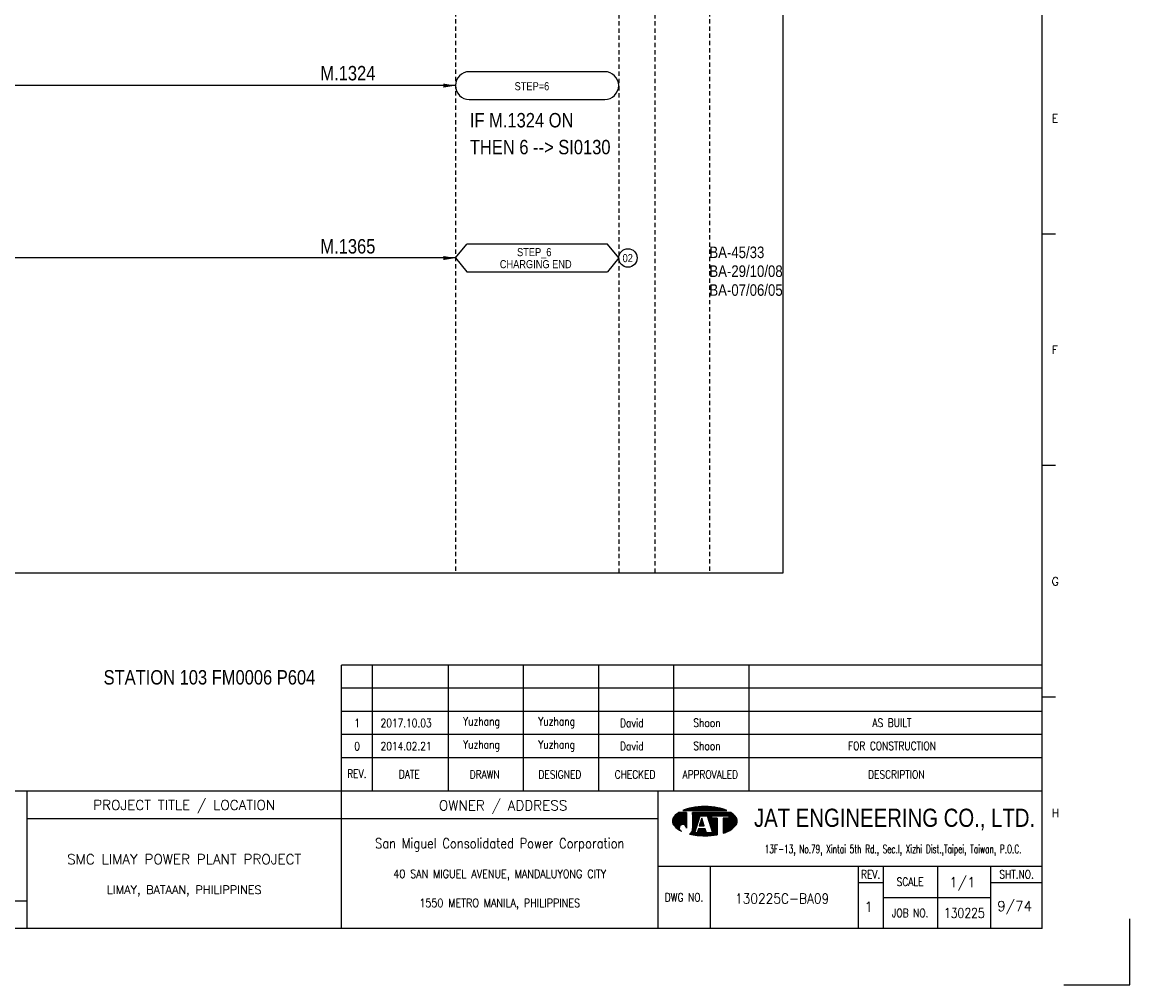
# Model space of a CAD drawing. Extents: x 1764 to 2730, y 388 to 1070.
# Tile 3 of 4: x 2345 to 2730, y 388 to 722. Entities that reach past the tile are written whole.
import ezdxf
from ezdxf.enums import TextEntityAlignment as Align

# ---------------------------------------------------------------- set-up
doc = ezdxf.new("R2010")
doc.units = 0
doc.header["$MEASUREMENT"] = 0
doc.linetypes.add('HIDDEN', pattern=[4, 1.5, -1, 1.5])
doc.layers.get('0').update_dxf_attribs({"linetype": 'CONTINUOUS'})
doc.layers.get('DEFPOINTS').update_dxf_attribs({"linetype": 'CONTINUOUS'})
for name, color, linetype in [('B_DIM', 7, 'CONTINUOUS'), ('CON', 4, 'CONTINUOUS'), ('DCS', 7, 'CONTINUOUS'), ('HID', 2, 'HIDDEN'), ('T', 2, 'CONTINUOUS'), ('TEXT', 7, 'CONTINUOUS'), ('圖框CON', 4, 'CONTINUOUS'), ('框線', 6, 'CONTINUOUS')]:
    doc.layers.add(name, color=color, linetype=linetype)
doc.styles.add('AEH', font='simplex', dxfattribs={"width": 0.8, "bigfont": 'ae'})
doc.styles.add('DAYUKP', font='complex', dxfattribs={"bigfont": 'DAYUKP.SHX'})
doc.styles.add('E2', font='simplex.shx', dxfattribs={"height": 2})
doc.styles.add('E3', font='simplex.shx', dxfattribs={"height": 3})
doc.styles.add('ROMANS', font='romans', dxfattribs={"width": 0.8})
doc.styles.add('style3', font='ARIALN.TTF')
doc.styles.add('WMF-Arial0', font='arial.ttf')

# ---------------------------------------------------------------- blocks, each defined once
blk = doc.blocks.new('LEADER')
at = {"layer": 'CON'}
blk.add_solid([(0.85, -0.57), (0.85, -1.57), (3.85, -1.07)], dxfattribs=at)
blk = doc.blocks.new('1880-TITLE_BLK')
at = {"layer": 'TEXT', "color": 2, "linetype": 'Continuous', "style": 'E3'}
for tag, p in [('SCALE', (790.95, 31.17)), ('DWG_NO', (736.41, 26.44)), ('REV', (762.59, 23.97)), ('SHT_NO', (806.74, 23.97))]:
    blk.add_attdef(tag, text='', height=3, dxfattribs=at).set_placement(p, align=Align.MIDDLE)
at = {"layer": 'TEXT', "linetype": 'Continuous', "style": 'E2', "width": 0.6}
for tag, p in [('REV_DATE', (418.65, 19.76)), ('APPR_DATE', (492.93, 19.76))]:
    blk.add_attdef(tag, text='', height=2, dxfattribs=at).set_placement(p, align=Align.MIDDLE_LEFT)
blk = doc.blocks.new('1')
at = {"layer": 'B_DIM'}
for p, q in [((2181.53, 118.11), (1938.08, 118.11)), ((1938.08, 74.29), (1938.08, 118.11)), ((1948.92, 74.29), (1948.92, 118.11)), ((1975.28, 74.29), (1975.28, 118.11)), ((2001.39, 74.29), (2001.39, 118.11)), ((2027.5, 74.29), (2027.5, 118.11)), ((2053.62, 74.29), (2053.62, 118.11)), ((2079.73, 74.29), (2079.73, 118.11)), ((2181.53, 110.07), (1938.08, 110.07)), ((1938.08, 77.93), (1938.08, 104.33)), ((2181.53, 102.03), (1938.08, 102.03)), ((2181.53, 93.99), (1938.08, 93.99)), ((2181.53, 85.95), (1938.08, 85.95))]:
    blk.add_line(p, q, dxfattribs=at)
at = {"layer": 'DEFPOINTS'}
blk.add_lwpolyline([(2189, 7.08), (2211.97, 7.08), (2211.97, 30.05)], dxfattribs=at)
at = {"layer": 'T', "color": 0, "lineweight": -3}
for p, q in [((2053.09, 63.82), (2056.14, 66.87)), ((2053.09, 64.04), (2055.92, 66.87)), ((2053.11, 63.62), (2056.36, 66.87)), ((2053.12, 64.29), (2055.7, 66.87)), ((2053.14, 63.43), (2056.58, 66.87)), ((2053.18, 63.25), (2056.8, 66.87)), ((2053.18, 64.57), (2055.47, 66.87)), ((2053.24, 63.08), (2057.03, 66.87)), ((2053.29, 64.91), (2055.25, 66.87)), ((2053.3, 62.92), (2057.25, 66.87)), ((2053.37, 62.77), (2057.47, 66.87)), ((2053.45, 62.63), (2057.69, 66.87)), ((2053.54, 62.5), (2057.91, 66.86)), ((2053.61, 65.45), (2054.47, 66.31)), ((2053.64, 62.37), (2057.91, 66.64)), ((2053.74, 62.25), (2057.91, 66.42)), ((2053.84, 62.14), (2057.91, 66.2)), ((2053.95, 62.02), (2057.91, 65.98)), ((2054.07, 61.91), (2057.91, 65.75)), ((2054.18, 61.8), (2057.91, 65.53)), ((2056.94, 67.67), (2057.09, 67.82)), ((2057.16, 67.67), (2057.44, 67.95)), ((2057.39, 67.67), (2057.78, 68.07)), ((2057.61, 67.67), (2058.11, 68.18)), ((2057.83, 67.67), (2058.43, 68.27)), ((2058.05, 67.67), (2058.73, 68.35)), ((2058.27, 67.67), (2059.03, 68.43)), ((2058.49, 67.67), (2059.32, 68.49)), ((2058.72, 67.67), (2059.6, 68.55)), ((2058.94, 67.67), (2059.87, 68.6)), ((2059.16, 67.67), (2060.14, 68.65)), ((2059.38, 67.67), (2060.41, 68.7)), ((2059.6, 67.67), (2060.67, 68.74)), ((2059.82, 67.67), (2060.93, 68.77)), ((2060.05, 67.67), (2061.18, 68.81)), ((2060.05, 63.24), (2063.68, 66.87)), ((2060.05, 63.46), (2063.46, 66.87)), ((2060.05, 63.68), (2063.23, 66.87)), ((2060.05, 63.9), (2063.01, 66.87)), ((2060.05, 64.13), (2062.79, 66.87)), ((2060.05, 64.35), (2062.57, 66.87)), ((2060.05, 64.57), (2062.35, 66.87)), ((2060.05, 64.79), (2062.13, 66.87)), ((2060.05, 65.01), (2061.9, 66.87)), ((2060.05, 65.23), (2061.68, 66.87)), ((2060.05, 65.46), (2061.46, 66.87)), ((2060.05, 66.12), (2060.79, 66.87)), ((2060.05, 66.34), (2060.57, 66.87)), ((2060.05, 66.56), (2060.35, 66.87)), ((2060.05, 66.79), (2060.13, 66.87)), ((2060.05, 65.68), (2061.24, 66.87)), ((2060.05, 65.9), (2061.02, 66.87)), ((2060.05, 63.02), (2062.67, 65.64)), ((2060.27, 67.67), (2061.44, 68.84)), ((2060.49, 67.67), (2061.69, 68.87)), ((2060.71, 67.67), (2061.93, 68.89)), ((2060.93, 67.67), (2062.18, 68.91)), ((2061.15, 67.67), (2062.42, 68.93)), ((2061.38, 67.67), (2062.66, 68.95)), ((2061.6, 67.67), (2062.89, 68.97)), ((2061.82, 67.67), (2063.13, 68.98)), ((2062.04, 67.67), (2063.36, 68.99)), ((2062.26, 67.67), (2063.59, 69)), ((2062.48, 67.67), (2063.82, 69)), ((2062.71, 67.67), (2064.04, 69.01)), ((2062.83, 65.8), (2063.9, 66.87)), ((2062.93, 67.67), (2064.27, 69.01)), ((2063.05, 65.8), (2064.12, 66.87)), ((2063.15, 67.67), (2064.49, 69.01)), ((2063.27, 65.8), (2064.34, 66.87)), ((2063.37, 67.67), (2064.71, 69.01)), ((2063.49, 65.8), (2064.56, 66.87)), ((2063.59, 67.67), (2064.92, 69)), ((2063.72, 65.8), (2064.79, 66.87)), ((2063.81, 67.67), (2065.14, 69)), ((2063.94, 65.8), (2065.01, 66.87)), ((2064.04, 67.67), (2065.35, 68.99)), ((2064.16, 65.8), (2065.23, 66.87)), ((2064.26, 67.67), (2065.56, 68.98)), ((2064.38, 65.8), (2065.45, 66.87)), ((2064.48, 67.67), (2065.78, 68.97)), ((2064.6, 65.8), (2065.67, 66.87)), ((2064.7, 67.67), (2065.98, 68.95)), ((2064.82, 65.8), (2065.89, 66.87)), ((2064.92, 67.67), (2066.19, 68.94)), ((2065.05, 65.8), (2066.12, 66.87)), ((2065.14, 67.67), (2066.4, 68.92)), ((2065.16, 65.69), (2066.34, 66.87)), ((2065.22, 65.53), (2066.56, 66.87)), ((2065.27, 65.36), (2066.78, 66.87)), ((2065.32, 65.19), (2067, 66.87)), ((2065.37, 67.67), (2066.6, 68.9)), ((2065.38, 65.02), (2067.22, 66.87)), ((2065.43, 64.85), (2067.45, 66.87)), ((2065.48, 64.69), (2067.67, 66.87)), ((2065.54, 64.52), (2066.74, 65.71)), ((2065.59, 67.67), (2066.8, 68.88)), ((2065.59, 64.35), (2066.74, 65.49)), ((2065.81, 67.67), (2067, 68.86)), ((2066.03, 67.67), (2067.2, 68.84)), ((2066.25, 67.67), (2067.4, 68.82)), ((2066.47, 67.67), (2067.6, 68.79)), ((2066.7, 67.67), (2067.79, 68.77)), ((2066.82, 65.8), (2067.89, 66.87)), ((2066.92, 67.67), (2067.98, 68.74)), ((2067.04, 65.8), (2068.11, 66.87)), ((2067.14, 67.67), (2068.18, 68.71)), ((2067.26, 65.8), (2068.33, 66.87)), ((2067.36, 67.67), (2068.37, 68.68)), ((2067.48, 65.8), (2068.55, 66.87)), ((2067.58, 67.67), (2068.56, 68.64)), ((2067.71, 65.8), (2068.78, 66.87)), ((2067.81, 67.67), (2068.75, 68.61)), ((2067.93, 65.8), (2069, 66.87)), ((2068.03, 67.67), (2068.93, 68.58)), ((2068.15, 65.8), (2069.22, 66.87)), ((2068.25, 67.67), (2069.12, 68.54)), ((2068.37, 65.8), (2069.44, 66.87)), ((2068.47, 67.67), (2069.3, 68.5)), ((2068.59, 65.8), (2069.66, 66.87)), ((2068.69, 67.67), (2069.48, 68.46)), ((2068.81, 65.8), (2069.88, 66.87)), ((2068.91, 67.67), (2069.66, 68.42)), ((2069.04, 65.8), (2070.11, 66.87)), ((2069.14, 67.67), (2069.84, 68.37)), ((2069.26, 65.8), (2070.33, 66.87)), ((2069.36, 67.67), (2070.01, 68.33)), ((2069.48, 65.8), (2070.55, 66.87)), ((2069.58, 67.67), (2070.19, 68.28)), ((2069.7, 65.8), (2070.77, 66.87)), ((2069.8, 67.67), (2070.36, 68.23)), ((2069.92, 65.8), (2070.99, 66.87)), ((2070.02, 67.67), (2070.53, 68.18)), ((2070.14, 65.8), (2071.21, 66.87)), ((2070.24, 67.67), (2070.7, 68.13)), ((2070.37, 65.8), (2071.44, 66.87)), ((2070.47, 67.67), (2070.87, 68.07)), ((2070.59, 65.8), (2071.66, 66.87)), ((2070.69, 67.67), (2071.03, 68.02)), ((2070.75, 63.08), (2074.07, 66.4)), ((2070.75, 62.86), (2074.19, 66.3)), ((2070.75, 62.63), (2074.31, 66.2)), ((2070.75, 62.41), (2074.43, 66.09)), ((2070.75, 62.19), (2074.54, 65.98)), ((2070.75, 61.97), (2074.66, 65.87)), ((2070.75, 61.75), (2074.77, 65.76)), ((2070.75, 61.53), (2074.87, 65.65)), ((2070.75, 61.3), (2074.98, 65.53)), ((2070.81, 65.8), (2071.88, 66.87)), ((2070.91, 67.67), (2071.2, 67.96)), ((2071.03, 65.8), (2072.1, 66.87)), ((2071.13, 67.67), (2071.36, 67.9)), ((2071.25, 65.8), (2072.32, 66.87)), ((2071.35, 67.67), (2071.52, 67.84)), ((2071.47, 65.8), (2072.54, 66.87)), ((2071.57, 67.67), (2071.68, 67.77)), ((2071.7, 65.8), (2072.77, 66.87)), ((2071.8, 67.67), (2071.83, 67.71)), ((2071.92, 65.8), (2072.99, 66.87)), ((2072.14, 65.8), (2073.21, 66.87)), ((2072.36, 65.8), (2073.43, 66.87)), ((2072.58, 65.8), (2073.57, 66.78)), ((2072.62, 65.62), (2073.7, 66.69)), ((2072.62, 65.39), (2073.83, 66.6)), ((2072.62, 65.17), (2073.95, 66.5)), ((2054.29, 61.7), (2057.91, 65.31)), ((2054.41, 61.59), (2057.91, 65.09)), ((2054.53, 61.49), (2057.91, 64.87)), ((2054.65, 61.39), (2057.91, 64.65)), ((2054.78, 61.29), (2055.59, 62.11)), ((2054.9, 61.2), (2055.48, 61.77)), ((2056.12, 62.63), (2057.91, 64.42)), ((2056.46, 62.75), (2057.91, 64.2)), ((2056.7, 62.77), (2057.91, 63.98)), ((2056.9, 62.75), (2057.91, 63.76)), ((2057.08, 62.71), (2057.91, 63.54)), ((2057.23, 62.64), (2057.91, 63.32)), ((2057.37, 62.56), (2057.91, 63.09)), ((2057.5, 62.46), (2057.91, 62.87)), ((2057.61, 62.35), (2057.91, 62.65)), ((2057.7, 62.23), (2057.91, 62.43)), ((2057.79, 62.09), (2057.91, 62.21)), ((2057.85, 61.93), (2057.91, 61.99)), ((2057.89, 61.75), (2057.91, 61.76)), ((2059.09, 59.4), (2061.43, 61.74)), ((2059.86, 60.39), (2061.54, 62.07)), ((2059.98, 60.73), (2061.64, 62.39)), ((2060.03, 61), (2061.74, 62.72)), ((2060.05, 62.8), (2062.57, 65.32)), ((2060.05, 62.57), (2062.47, 64.99)), ((2060.05, 62.35), (2062.36, 64.67)), ((2060.05, 62.13), (2062.26, 64.34)), ((2060.05, 61.91), (2062.16, 64.02)), ((2060.05, 61.69), (2062.05, 63.69)), ((2060.05, 61.46), (2061.95, 63.37)), ((2062.45, 62.32), (2063.71, 63.57)), ((2062.5, 62.58), (2063.65, 63.74)), ((2062.6, 62.91), (2063.6, 63.91)), ((2062.68, 62.32), (2063.76, 63.4)), ((2062.7, 63.23), (2063.55, 64.08)), ((2062.8, 63.56), (2063.49, 64.25)), ((2062.9, 62.32), (2063.81, 63.24)), ((2062.91, 63.88), (2063.44, 64.42)), ((2063.01, 64.2), (2063.39, 64.58)), ((2063.11, 64.53), (2063.33, 64.75)), ((2063.12, 62.32), (2063.87, 63.07)), ((2063.21, 64.85), (2063.28, 64.92)), ((2063.34, 62.32), (2063.92, 62.9)), ((2063.56, 62.32), (2063.97, 62.73)), ((2063.78, 62.32), (2064.03, 62.56)), ((2064.01, 62.32), (2064.08, 62.39)), ((2065.65, 64.18), (2066.74, 65.27)), ((2065.7, 64.01), (2066.74, 65.05)), ((2065.75, 63.84), (2066.9, 65)), ((2065.81, 63.68), (2067.12, 65)), ((2065.86, 63.51), (2067.35, 65)), ((2065.91, 63.34), (2067.57, 65)), ((2065.97, 63.17), (2067.79, 65)), ((2066.02, 63), (2068.01, 65)), ((2066.07, 62.84), (2068.23, 65)), ((2066.13, 62.67), (2068.46, 65)), ((2066.18, 62.5), (2068.61, 64.93)), ((2066.23, 62.33), (2068.61, 64.71)), ((2066.29, 62.16), (2068.61, 64.48)), ((2066.34, 61.99), (2068.61, 64.26)), ((2066.39, 61.83), (2068.61, 64.04)), ((2066.45, 61.66), (2068.61, 63.82)), ((2066.5, 61.49), (2068.61, 63.6)), ((2066.56, 61.32), (2068.61, 63.38)), ((2066.61, 61.15), (2068.61, 63.15)), ((2066.66, 60.99), (2068.61, 62.93)), ((2066.72, 60.82), (2068.61, 62.71)), ((2066.77, 60.65), (2068.61, 62.49)), ((2066.82, 60.48), (2068.61, 62.27)), ((2066.88, 60.31), (2068.61, 62.05)), ((2066.93, 60.14), (2068.61, 61.82)), ((2066.98, 59.98), (2068.61, 61.6)), ((2070.75, 61.08), (2075.08, 65.41)), ((2070.75, 60.86), (2075.17, 65.28)), ((2070.75, 60.64), (2075.25, 65.14)), ((2070.75, 63.96), (2071.78, 65)), ((2070.75, 63.74), (2072, 65)), ((2070.75, 63.52), (2072.22, 65)), ((2070.75, 63.3), (2072.45, 65)), ((2070.75, 64.41), (2071.34, 65)), ((2070.75, 64.19), (2071.56, 65)), ((2070.75, 64.85), (2070.89, 65)), ((2070.75, 64.63), (2071.12, 65)), ((2070.75, 60.42), (2075.33, 64.99)), ((2070.75, 60.2), (2075.39, 64.84)), ((2070.75, 59.97), (2075.45, 64.67)), ((2070.75, 59.75), (2075.5, 64.5)), ((2071.07, 59.85), (2075.53, 64.32)), ((2071.42, 59.97), (2075.56, 64.12)), ((2071.78, 60.12), (2075.57, 63.9)), ((2072.17, 60.28), (2075.55, 63.67)), ((2072.59, 60.48), (2075.51, 63.4)), ((2073.08, 60.75), (2075.42, 63.1)), ((2073.74, 61.19), (2075.24, 62.69)), ((2055.03, 61.11), (2055.46, 61.53)), ((2055.16, 61.01), (2055.47, 61.33)), ((2055.3, 60.93), (2055.52, 61.15)), ((2055.43, 60.84), (2055.59, 60.99)), ((2055.57, 60.76), (2055.67, 60.85)), ((2055.71, 60.67), (2055.76, 60.73)), ((2055.85, 60.59), (2055.88, 60.62)), ((2056, 60.52), (2056, 60.52)), ((2056.14, 60.44), (2056.14, 60.44)), ((2057.91, 61.54), (2057.91, 61.55)), ((2059.28, 59.36), (2061.33, 61.42)), ((2059.46, 59.32), (2061.23, 61.09)), ((2059.64, 59.29), (2061.12, 60.77)), ((2059.83, 59.25), (2061.02, 60.44)), ((2060.02, 59.22), (2060.92, 60.12)), ((2060.05, 61.24), (2060.05, 61.24)), ((2060.21, 59.19), (2060.93, 59.91)), ((2060.4, 59.16), (2061.15, 59.91)), ((2060.59, 59.13), (2061.38, 59.91)), ((2060.78, 59.1), (2061.6, 59.91)), ((2060.98, 59.07), (2063.16, 61.25)), ((2061.17, 59.04), (2063.38, 61.25)), ((2061.37, 59.02), (2063.6, 61.25)), ((2061.57, 59), (2063.82, 61.25)), ((2061.68, 59.99), (2062.94, 61.25)), ((2061.77, 58.97), (2064.04, 61.25)), ((2061.78, 60.32), (2062.71, 61.25)), ((2061.88, 60.64), (2062.49, 61.25)), ((2061.97, 58.95), (2064.27, 61.25)), ((2061.99, 60.96), (2062.27, 61.25)), ((2062.17, 58.94), (2064.45, 61.21)), ((2062.38, 58.92), (2064.51, 61.05)), ((2062.58, 58.9), (2064.56, 60.88)), ((2062.79, 58.89), (2064.61, 60.71)), ((2063, 58.88), (2064.67, 60.54)), ((2063.21, 58.87), (2064.72, 60.37)), ((2063.43, 58.86), (2064.77, 60.2)), ((2063.64, 58.85), (2064.82, 60.03)), ((2063.86, 58.85), (2064.92, 59.91)), ((2064.08, 58.84), (2065.15, 59.91)), ((2064.3, 58.84), (2065.37, 59.91)), ((2064.52, 58.84), (2065.59, 59.91)), ((2064.74, 58.85), (2065.81, 59.91)), ((2064.97, 58.85), (2066.03, 59.91)), ((2065.2, 58.86), (2066.25, 59.91)), ((2065.43, 58.87), (2066.48, 59.91)), ((2065.66, 58.88), (2066.7, 59.91)), ((2065.9, 58.89), (2066.92, 59.91)), ((2066.14, 58.91), (2068.61, 61.38)), ((2066.38, 58.93), (2068.61, 61.16)), ((2066.62, 58.95), (2068.61, 60.94)), ((2066.87, 58.97), (2068.61, 60.72)), ((2067.11, 59), (2068.61, 60.49)), ((2067.37, 59.03), (2068.61, 60.27)), ((2067.62, 59.06), (2068.61, 60.05)), ((2067.88, 59.1), (2068.61, 59.83)), ((2068.14, 59.14), (2068.61, 59.61)), ((2068.4, 59.18), (2068.61, 59.38))]:
    blk.add_line(p, q, dxfattribs=at)
at = {"layer": 'T', "lineweight": -3}
for p, q in [((2057.91, 66.87), (2055.21, 66.87)), ((2056.73, 67.67), (2071.93, 67.67)), ((2057.91, 66.87), (2057.91, 61.52)), ((2073.45, 66.87), (2060.05, 66.87)), ((2060.05, 66.33), (2060.05, 66.87)), ((2060.05, 66.87), (2060.05, 61.23)), ((2060.85, 59.91), (2062.72, 65.8)), ((2062.72, 65.8), (2065.13, 65.8)), ((2063.79, 65.8), (2065.13, 65.8)), ((2065.13, 65.8), (2067, 59.91)), ((2066.74, 65.8), (2072.62, 65.8)), ((2066.74, 65), (2066.74, 65.8)), ((2072.62, 65.8), (2072.62, 65)), ((2061.8, 63.05), (2060.05, 61.24)), ((2063.26, 65), (2062.41, 62.32)), ((2062.41, 62.32), (2064.1, 62.32)), ((2064.1, 62.32), (2063.26, 65)), ((2068.61, 65), (2066.74, 65)), ((2068.61, 65), (2068.61, 59.21)), ((2072.62, 65), (2070.75, 65)), ((2070.75, 65), (2070.75, 59.74)), ((2061.65, 59.91), (2060.85, 59.91)), ((2062.08, 61.25), (2061.65, 59.91)), ((2064.44, 61.25), (2062.08, 61.25)), ((2064.86, 59.91), (2064.44, 61.25)), ((2067, 59.91), (2064.86, 59.91))]:
    blk.add_line(p, q, dxfattribs=at)
for centre, major_axis, start_param, end_param in [((2055.58, 63.92), (1.76, 1.76), 1.614811, 2.356194), ((2059.72, 60.14), (-5.73, 5.73), 6.088179, 6.3272), ((2062.5, 54), (-10.49, 10.49), 5.683021, 5.897183), ((2064.33, 44.23), (-17.52, 17.52), 5.497787, 5.683021), ((2064.33, 44.23), (17.52, 17.52), 0.600164, 0.785398), ((2066.16, 54), (10.49, 10.49), 0.386002, 0.600164), ((2068.93, 60.14), (-5.73, 5.73), 4.668374, 4.907395), ((2073.07, 63.92), (-1.76, 1.76), 3.926991, 4.668374), ((2055.58, 63.92), (-1.76, 1.76), 0.785398, 1.526782), ((2059.72, 67.71), (5.73, 5.73), 3.097578, 3.478972), ((2056.68, 61.54), (-0.868, 0.868), 3.906164, 8.245601), ((2068.93, 67.71), (-5.73, 5.73), 2.781027, 3.185607), ((2073.07, 63.92), (1.76, 1.76), 4.756403, 5.497787), ((2057.88, 61.28), (1.53, 1.53), 4.470635, 5.546585), ((2064.33, 83.62), (17.52, 17.52), 3.710226, 3.926991), ((2064.33, 83.62), (17.52, 17.52), 3.926991, 4.100643), ((2066.16, 73.85), (-10.49, 10.49), 2.670765, 2.781027)]:
    blk.add_ellipse(centre, major_axis=major_axis, ratio=1, start_param=start_param, end_param=end_param, dxfattribs=at)
at = {"layer": '圖框CON'}
for p, q in [((2186.14, 267.8), (2181.53, 267.8)), ((2186.14, 187.4), (2181.53, 187.4)), ((2186.14, 107), (2181.53, 107)), ((2048.1, 48.3), (2181.53, 48.3)), ((2066.14, 48.3), (2066.14, 26.6)), ((2117.55, 48.3), (2117.55, 26.6)), ((2126.28, 48.3), (2126.28, 26.6)), ((2145.25, 26.6), (2145.25, 48.3)), ((2163.72, 26.6), (2163.72, 48.3)), ((2117.55, 42.62), (2126.28, 42.62)), ((2163.72, 42.62), (2181.53, 42.62)), ((2126.28, 37.45), (2163.72, 37.45))]:
    blk.add_line(p, q, dxfattribs=at)
for points in [[(1828.89, 26.6), (1828.89, 74.29)], [(1938.08, 26.6), (1938.08, 74.29)], [(2048.1, 26.6), (2048.1, 74.29)], [(2048.1, 64.75), (1828.89, 64.75)], [(1828.89, 36.15), (1802.67, 36.15), (1651.45, 36.15)]]:
    blk.add_lwpolyline(points, dxfattribs=at)
at = {"layer": '框線'}
for p, q in [((2181.53, 26.6), (2181.53, 669.81)), ((2181.53, 74.29), (1308.62, 74.29)), ((2181.53, 26.6), (1308.62, 26.6))]:
    blk.add_line(p, q, dxfattribs=at)
at = {"style": 'DAYUKP'}
for s, p in [('E', (2184.79, 307.99)), ('F', (2184.79, 227.59)), ('G', (2184.79, 147.19)), ('H', (2184.79, 66.79))]:
    blk.add_text(s, height=2.87, dxfattribs=at).set_placement(p, align=Align.MIDDLE_LEFT)
at = {"style": 'WMF-Arial0', "width": 0.8}
blk.add_text('JAT ENGINEERING CO., LTD.', height=6.3172, dxfattribs=at).set_placement((2130.24, 64.55), align=Align.MIDDLE)
at = {"color": 2, "ltscale": 500, "style": 'ROMANS', "width": 0.85}
blk.add_text('San Miguel Consolidated Power Corporation', height=3.4457, dxfattribs=at).set_placement((1993.09, 56.23), align=Align.MIDDLE_CENTER)
at = {"color": 2, "ltscale": 500, "style": 'ROMANS'}
for s, height, p in [('SMC LIMAY POWER PLANT PROJECT', 3.4457, (1883.48, 50.7)), ('LIMAY, BATAAN, PHILIPPINES', 2.8714, (1883.48, 40.08))]:
    blk.add_text(s, height=height, dxfattribs=at).set_placement(p, align=Align.MIDDLE_CENTER)
at = {"color": 4, "ltscale": 500, "style": 'ROMANS', "width": 0.85}
for s, p in [('40 SAN MIGUEL AVENUE, MANDALUYONG CITY', (1993.09, 45.61)), ('1550 METRO MANILA, PHILIPPINES', (1993.09, 35.51))]:
    blk.add_text(s, height=2.8714, dxfattribs=at).set_placement(p, align=Align.MIDDLE_CENTER)
at = {"layer": 'B_DIM', "style": 'AEH', "width": 0.8}
for s, height, p in [('REV.', 2.871, (1943.45, 80.37)), ('DATE', 2.871, (1961.68, 80.21)), ('DRAWN', 2.871, (1987.87, 80.12)), ('DESIGNED', 2.871, (2013.98, 80.12)), ('CHECKED', 2.871, (2040.1, 80.12)), ('APPROVALED', 2.871, (2066.21, 80.12)), ('DESCRIPTION', 2.8714, (2130.87, 80.12))]:
    blk.add_text(s, height=height, dxfattribs=at).set_placement(p, align=Align.MIDDLE)
at = {"layer": 'HID', "ltscale": 500, "style": 'ROMANS'}
for s, p in [('PROJECT TITLE / LOCATION', (1883.48, 69.28)), ('OWNER / ADDRESS', (1994.25, 69.12))]:
    blk.add_text(s, height=3.4457, dxfattribs=at).set_placement(p, align=Align.MIDDLE)
at = {"layer": 'HID', "color": 7, "style": 'ROMANS', "width": 0.8}
for s, p in [('REV.', (2121.92, 45.46)), ('SHT.NO.', (2172.62, 45.46)), ('SCALE', (2135.64, 42.87)), ('DWG NO.', (2057.12, 37.45)), ('JOB NO.', (2135.64, 32.03))]:
    blk.add_text(s, height=2.871, dxfattribs=at).set_placement(p, align=Align.MIDDLE)
at = {"layer": 'T', "color": 2, "ltscale": 500, "style": 'ROMANS', "width": 0.65}
blk.add_text('13F-13, No.79, Xintai 5th Rd., Sec.I, Xizhi Dist.,Taipei, Taiwan, P.O.C.', height=2.8714, dxfattribs=at).set_placement((2129.74, 52.81), align=Align.CENTER)

msp = doc.modelspace()

# ---------------------------------------------------------------- linework, layer by layer
at = {"layer": 'CON', "color": 6}
for p, q in [((2547.63, 705.05), (2500.56, 705.05)), ((2500.56, 695.41), (2547.63, 695.41)), ((2495.75, 640.35), (2499.65, 645.16)), ((2548.55, 645.16), (2499.65, 645.16)), ((2552.45, 640.35), (2548.55, 645.16)), ((2495.75, 640.35), (2499.65, 635.53)), ((2552.45, 640.35), (2548.55, 635.53)), ((2499.65, 635.53), (2548.55, 635.53))]:
    msp.add_line(p, q, dxfattribs=at)
at = {"layer": 'CON'}
for p, q in [((2495.75, 700.23), (2233.32, 700.23)), ((2495.75, 640.35), (2050.31, 640.35))]:
    msp.add_line(p, q, dxfattribs=at)
msp.add_lwpolyline([(1895.5, 1030.76), (2609.5, 1030.76), (2609.5, 530.96), (1895.5, 530.96)], close=True, dxfattribs=at)
msp.add_circle((2555.66, 640.35), 3.21, dxfattribs=at)
at = {"layer": 'CON', "color": 6}
for centre, start, end in [((2500.56, 700.23), 90, 270), ((2547.63, 700.23), 270, 90)]:
    msp.add_arc(centre, 4.82, start, end, dxfattribs=at)
at = {"layer": 'HID'}
for p, q in [((2495.75, 1030.76), (2495.75, 530.96)), ((2552.45, 1030.06), (2552.45, 530.96)), ((2565.05, 1030.06), (2565.05, 530.96)), ((2583.95, 1030.76), (2583.95, 530.96))]:
    msp.add_line(p, q, dxfattribs=at)

# ---------------------------------------------------------------- block references
msp.add_blockref('1', (518.05, 380.87))
at = {"layer": 'CON', "xscale": 1.4, "yscale": 1.4, "zscale": 1.4}
for p in [(2490.36, 701.72), (2490.36, 701.72), (2490.36, 641.84)]:
    msp.add_blockref('LEADER', p, dxfattribs=at)
at = {"layer": 'TEXT', "color": 0}
ref = msp.add_blockref('1880-TITLE_BLK', (1763.4, 387.53), dxfattribs=dict(at, xscale=1.148576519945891, yscale=1.148576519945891, zscale=1.148576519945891))
ref.add_attrib('DWG_NO', '130225C-BA09', dxfattribs={"color": 2, "linetype": 'Continuous', "height": 3.4457, "style": 'E3', "width": 0.9}).set_placement((2609.23, 417.9), align=Align.MIDDLE)
ref.add_attrib('REV', '1', dxfattribs={"color": 2, "linetype": 'Continuous', "height": 3.45, "style": 'E3'}).set_placement((2639.3, 415.06), align=Align.MIDDLE)
ref.add_attrib('SCALE', '1/1', dxfattribs={"color": 2, "linetype": 'Continuous', "height": 3.446, "style": 'E3'}).set_placement((2671.86, 423.32), align=Align.MIDDLE)
ref.add_attrib('SHT_NO', '9/74', dxfattribs={"color": 2, "linetype": 'Continuous', "height": 3.446, "style": 'E3'}).set_placement((2690.01, 415.06), align=Align.MIDDLE)

# ---------------------------------------------------------------- texts
at = {"layer": 'CON', "style": 'style3'}
for s, p in [('STEP=6', (2516.3, 697.76)), ('STEP_6', (2517.15, 640.15)), ('CHARGING END', (2511.17, 635.97)), ('02', (2553.82, 638.07))]:
    msp.add_text(s, height=2.8, dxfattribs=at).set_placement(p, align=Align.BOTTOM_LEFT)
for s, p in [('BA-45/33', (2583.95, 640.32)), ('BA-29/10/08', (2583.95, 633.77)), ('BA-07/06/05', (2583.95, 627.22))]:
    msp.add_text(s, height=4, dxfattribs=at).set_placement(p)
at = {"layer": 'DCS', "linetype": 'ByBlock', "style": 'style3'}
for s, p in [('M.1324', (2448.83, 702.04)), ('IF M.1324 ON', (2500.76, 685.7)), ('THEN 6 --> SI0130', (2500.76, 676.37)), ('M.1365', (2448.83, 641.91)), ('STATION 103 FM0006 P604', (2373.52, 492.24))]:
    msp.add_text(s, height=5, dxfattribs=at).set_placement(p)
at = {"layer": 'T', "style": 'AEH', "width": 0.8}
for s, height, p in [('Yuzhang', 2.871, (2504.79, 478.96)), ('Yuzhang', 2.871, (2530.9, 478.96)), ('David', 2.871, (2557.02, 478.96)), ('Shoon', 2.871, (2583.13, 478.96)), ('1', 2.87, (2461.58, 478.84)), ('2017.10.03', 2.871, (2478.59, 478.87)), ('AS BUILT', 2.871, (2647.4, 478.96)), ('0', 2.87, (2461.58, 470.8)), ('2014.02.21', 2.871, (2478.59, 470.83)), ('Yuzhang', 2.871, (2504.79, 470.92)), ('Yuzhang', 2.871, (2530.9, 470.92)), ('David', 2.871, (2557.02, 470.92)), ('Shoon', 2.871, (2583.13, 470.92)), ('FOR CONSTRUCTION', 2.8714, (2647.4, 470.92))]:
    msp.add_text(s, height=height, dxfattribs=at).set_placement(p, align=Align.MIDDLE)
at = {"layer": 'TEXT', "color": 2, "style": 'E3', "width": 0.8}
msp.add_text('130225', height=3.446, dxfattribs=at).set_placement((2672.53, 412.89), align=Align.MIDDLE_CENTER)

doc.saveas('drawing.dxf')
